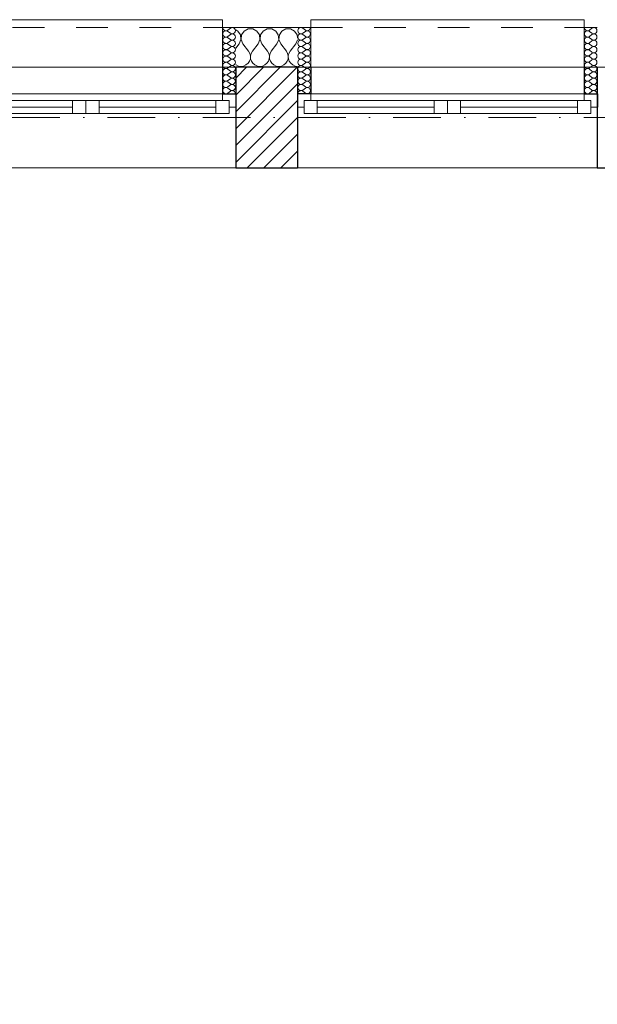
# Model space of a CAD drawing. Header units: millimetres. Extents: x 172139 to 266886, y 98118 to 138225.
# Tile 108 of 123: x 231592 to 233776, y 117985 to 121706. Entities that reach past the tile are written whole.
import ezdxf

# ---------------------------------------------------------------- set-up
doc = ezdxf.new("R2010")
doc.units = ezdxf.units.MM
doc.header["$MEASUREMENT"] = 0
doc.linetypes.add('Kropki i Kreski', pattern=[360, 180, -90, 0, -90])
doc.linetypes.add('Przerywana', pattern=[240, 120, -120])
for name, color, linetype in [('Konstrukcja - Siatki mod', 7, 'Continuous'), ('KR_INW', 7, 'Continuous'), ('NAPIS_SODON', 7, 'Continuous'), ('Okna ArchiCADa', 7, 'Continuous')]:
    doc.layers.add(name, color=color, linetype=linetype)
doc.layers.add('Konstrukcja - Siatki mod_Nr_pióra__48', color=7, linetype='Continuous', lineweight=15, true_color=0xa80f02)
doc.layers.add('KR_INW_Nr_pióra__102', color=7, linetype='Continuous', lineweight=5, true_color=0xcccccc)
for name, color, linetype, lineweight in [('KR_INW_Nr_pióra__101', 252, 'Continuous', 5), ('KR_INW_Nr_pióra__27', 7, 'Continuous', 25), ('KR_INW_Nr_pióra__47', 7, 'Continuous', 15), ('NAPIS_SODON_Nr_pióra__1', 7, 'Continuous', 13), ('Okna ArchiCADa_Nr_pióra__1', 7, 'Continuous', 13), ('Okna ArchiCADa_Nr_pióra__27', 7, 'Continuous', 25)]:
    doc.layers.add(name, color=color, linetype=linetype, lineweight=lineweight)

# ---------------------------------------------------------------- blocks, each defined once
blk = doc.blocks.new('Strop_1', base_point=(179225, 121523.3))
at = {"layer": 'NAPIS_SODON_Nr_pióra__1', "linetype": 'Continuous', "flags": 128}
blk.add_lwpolyline([(179225, 121523.3), (179225.9, 107003.8), (250898.3, 107008.3), (250897.4, 121527.8)], close=True, dxfattribs=at)
blk = doc.blocks.new('*X240')
at = {"layer": 'KR_INW_Nr_pióra__102', "linetype": 'Continuous'}
for p, q in [((232416.9, 121662.7), (232408.5, 121667.2)), ((232426.5, 121648.2), (232416.9, 121662.7)), ((232428.2, 121630.9), (232426.5, 121648.2)), ((232430.6, 121648.2), (232429, 121630.9)), ((232440.3, 121662.7), (232430.6, 121648.2)), ((232455.6, 121670.9), (232440.3, 121662.7)), ((232473, 121670.9), (232455.6, 121670.9)), ((232488.3, 121662.7), (232473, 121670.9)), ((232497.9, 121648.2), (232488.3, 121662.7)), ((232499.6, 121630.9), (232497.9, 121648.2)), ((232502.1, 121648.2), (232500.4, 121630.9)), ((232511.7, 121662.7), (232502.1, 121648.2)), ((232527, 121670.9), (232511.7, 121662.7)), ((232544.4, 121670.9), (232527, 121670.9)), ((232559.7, 121662.7), (232544.4, 121670.9)), ((232569.4, 121648.2), (232559.7, 121662.7)), ((232571, 121630.9), (232569.4, 121648.2)), ((232573.5, 121648.2), (232571.8, 121630.9)), ((232583.1, 121662.7), (232573.5, 121648.2)), ((232598.4, 121670.9), (232583.1, 121662.7)), ((232615.8, 121670.9), (232598.4, 121670.9)), ((232631.2, 121662.7), (232615.8, 121670.9)), ((232640.8, 121648.2), (232631.2, 121662.7)), ((232642, 121635.5), (232640.8, 121648.2)), ((232421.4, 121614.9), (232408.5, 121597.6)), ((232421.4, 121614.9), (232428.2, 121630.9)), ((232429, 121630.9), (232435.7, 121614.9)), ((232435.7, 121614.9), (232457.1, 121586.3)), ((232492.9, 121614.9), (232471.4, 121586.3)), ((232492.9, 121614.9), (232499.6, 121630.9)), ((232500.4, 121630.9), (232507.1, 121614.9)), ((232507.1, 121614.9), (232528.6, 121586.3)), ((232564.3, 121614.9), (232542.9, 121586.3)), ((232564.3, 121614.9), (232571, 121630.9)), ((232571.8, 121630.9), (232578.6, 121614.9)), ((232578.6, 121614.9), (232600, 121586.3)), ((232635.7, 121614.9), (232614.3, 121586.3)), ((232635.7, 121614.9), (232642, 121629.9)), ((232461.9, 121577.7), (232457.1, 121586.3)), ((232464.1, 121568.1), (232461.9, 121577.7)), ((232466.7, 121577.7), (232464.4, 121568.1)), ((232471.4, 121586.3), (232466.7, 121577.7)), ((232533.3, 121577.7), (232528.6, 121586.3)), ((232535.6, 121568.1), (232533.3, 121577.7)), ((232538.1, 121577.7), (232535.9, 121568.1)), ((232542.9, 121586.3), (232538.1, 121577.7)), ((232604.8, 121577.7), (232600, 121586.3)), ((232607, 121568.1), (232604.8, 121577.7)), ((232609.5, 121577.7), (232607.3, 121568.1)), ((232614.3, 121586.3), (232609.5, 121577.7)), ((232447.3, 121534.5), (232454.9, 121540.8)), ((232454.9, 121540.8), (232460.5, 121548.9)), ((232460.5, 121548.9), (232463.7, 121558.2)), ((232463.7, 121558.2), (232464.1, 121568.1)), ((232464.4, 121568.1), (232464.9, 121558.2)), ((232464.9, 121558.2), (232468.1, 121548.9)), ((232468.1, 121548.9), (232473.6, 121540.8)), ((232473.6, 121540.8), (232481.2, 121534.5)), ((232518.8, 121534.5), (232526.4, 121540.8)), ((232526.4, 121540.8), (232531.9, 121548.9)), ((232531.9, 121548.9), (232535.1, 121558.2)), ((232535.1, 121558.2), (232535.6, 121568.1)), ((232535.9, 121568.1), (232536.3, 121558.2)), ((232536.3, 121558.2), (232539.5, 121548.9)), ((232539.5, 121548.9), (232545.1, 121540.8)), ((232545.1, 121540.8), (232552.7, 121534.5)), ((232590.2, 121534.5), (232597.8, 121540.8)), ((232597.8, 121540.8), (232603.4, 121548.9)), ((232603.4, 121548.9), (232606.5, 121558.2)), ((232606.5, 121558.2), (232607, 121568.1)), ((232607.3, 121568.1), (232607.8, 121558.2)), ((232607.8, 121558.2), (232610.9, 121548.9)), ((232610.9, 121548.9), (232616.5, 121540.8)), ((232616.5, 121540.8), (232624.1, 121534.5)), ((232408.5, 121535.6), (232409.8, 121534.5)), ((232409.8, 121534.5), (232418.8, 121530.5)), ((232418.8, 121530.5), (232428.6, 121529.2)), ((232428.6, 121529.2), (232438.3, 121530.5)), ((232438.3, 121530.5), (232447.3, 121534.5)), ((232481.2, 121534.5), (232490.2, 121530.5)), ((232490.2, 121530.5), (232500, 121529.2)), ((232500, 121529.2), (232509.8, 121530.5)), ((232509.8, 121530.5), (232518.8, 121534.5)), ((232552.7, 121534.5), (232561.7, 121530.5)), ((232561.7, 121530.5), (232571.4, 121529.2)), ((232571.4, 121529.2), (232581.2, 121530.5)), ((232581.2, 121530.5), (232590.2, 121534.5)), ((232624.1, 121534.5), (232633.1, 121530.5)), ((232633.1, 121530.5), (232642, 121529.3))]:
    blk.add_line(p, q, dxfattribs=at)
blk = doc.blocks.new('*X251')
at = {"layer": 'KR_INW_Nr_pióra__102', "linetype": 'Continuous'}
for p, q in [((232388.2, 121673.2), (232378.7, 121666.1)), ((232388.2, 121654.2), (232378.7, 121661.3)), ((232388.2, 121649.4), (232378.7, 121642.3)), ((232388.2, 121630.4), (232378.7, 121637.5)), ((232388.2, 121625.6), (232378.7, 121618.5)), ((232388.2, 121606.5), (232378.7, 121613.7)), ((232388.2, 121601.8), (232378.7, 121594.6)), ((232388.2, 121582.7), (232378.7, 121589.9)), ((232388.2, 121578), (232378.7, 121570.8)), ((232388.2, 121558.9), (232378.7, 121566.1)), ((232388.2, 121554.2), (232378.7, 121547)), ((232388.2, 121535.1), (232378.7, 121542.3)), ((232388.2, 121530.4), (232378.7, 121523.2)), ((232388.2, 121511.3), (232378.7, 121518.5)), ((232388.2, 121506.5), (232378.7, 121499.4)), ((232388.2, 121487.5), (232378.7, 121494.6)), ((232388.2, 121482.7), (232378.7, 121475.6)), ((232388.2, 121463.7), (232378.7, 121470.8)), ((232388.2, 121458.9), (232378.7, 121451.8)), ((232388.2, 121439.9), (232378.7, 121447)), ((232388.2, 121435.1), (232378.7, 121428))]:
    blk.add_line(p, q, dxfattribs=at)
for centre, start, end in [((232371.5, 121675.6), 180, 306.8699), ((232371.5, 121651.8), 53.1301, 180), ((232371.5, 121651.8), 180, 306.8699), ((232395.4, 121663.7), 233.1301, 126.8699), ((232395.4, 121639.9), 233.1301, 126.8699), ((232371.5, 121628), 53.1301, 180), ((232371.5, 121628), 180, 306.8699), ((232371.5, 121604.2), 53.1301, 180), ((232395.4, 121616.1), 233.1301, 126.8699), ((232371.5, 121604.2), 180, 306.8699), ((232371.5, 121580.4), 53.1301, 180), ((232371.5, 121580.4), 180, 306.8699), ((232395.4, 121592.3), 233.1301, 126.8699), ((232395.4, 121568.5), 233.1301, 126.8699), ((232371.5, 121556.5), 53.1301, 180), ((232371.5, 121556.5), 180, 306.8699), ((232371.5, 121532.7), 53.1301, 180), ((232395.4, 121544.6), 233.1301, 126.8699), ((232371.5, 121532.7), 180, 306.8699), ((232371.5, 121508.9), 53.1301, 180), ((232371.5, 121508.9), 180, 306.8699), ((232395.4, 121520.8), 233.1301, 126.8699), ((232395.4, 121497), 233.1301, 126.8699), ((232371.5, 121485.1), 53.1301, 180), ((232371.5, 121485.1), 180, 306.8699), ((232371.5, 121461.3), 53.1301, 180), ((232395.4, 121473.2), 233.1301, 126.8699), ((232371.5, 121461.3), 180, 306.8699), ((232371.5, 121437.5), 53.1301, 180), ((232371.5, 121437.5), 180, 306.8699), ((232395.4, 121449.4), 233.1301, 126.8699), ((232395.4, 121425.6), 0, 126.8699)]:
    blk.add_arc(centre, 11.9, start, end, dxfattribs=at)
blk = doc.blocks.new('*X252')
at = {"layer": 'KR_INW_Nr_pióra__102', "linetype": 'Continuous'}
for p, q in [((232662.2, 121673.2), (232671.8, 121666.1)), ((232662.2, 121654.2), (232671.8, 121661.3)), ((232662.2, 121649.4), (232671.8, 121642.3)), ((232662.2, 121630.4), (232671.8, 121637.5)), ((232662.2, 121625.6), (232671.8, 121618.5)), ((232662.2, 121606.5), (232671.8, 121613.7)), ((232662.2, 121601.8), (232671.8, 121594.6)), ((232662.2, 121582.7), (232671.8, 121589.9)), ((232662.2, 121578), (232671.8, 121570.8)), ((232662.2, 121558.9), (232671.8, 121566.1)), ((232662.2, 121554.2), (232671.8, 121547)), ((232662.2, 121535.1), (232671.8, 121542.3)), ((232662.2, 121530.4), (232671.8, 121523.2)), ((232662.2, 121511.3), (232671.8, 121518.5)), ((232662.2, 121506.5), (232671.8, 121499.4)), ((232662.2, 121487.5), (232671.8, 121494.6)), ((232662.2, 121482.7), (232671.8, 121475.6)), ((232662.2, 121463.7), (232671.8, 121470.8)), ((232662.2, 121458.9), (232671.8, 121451.8)), ((232662.2, 121439.9), (232671.8, 121447)), ((232662.2, 121435.1), (232671.8, 121428))]:
    blk.add_line(p, q, dxfattribs=at)
for centre, start, end in [((232655.1, 121663.7), 53.1301, 306.8699), ((232655.1, 121639.9), 53.1301, 306.8699), ((232678.9, 121675.6), 233.1301, 0), ((232678.9, 121651.8), 0, 126.8699), ((232678.9, 121651.8), 233.1301, 0), ((232655.1, 121616.1), 53.1301, 306.8699), ((232678.9, 121628), 0, 126.8699), ((232678.9, 121628), 233.1301, 0), ((232678.9, 121604.2), 0, 126.8699), ((232655.1, 121592.3), 53.1301, 306.8699), ((232655.1, 121568.5), 53.1301, 306.8699), ((232678.9, 121604.2), 233.1301, 0), ((232678.9, 121580.4), 0, 126.8699), ((232678.9, 121580.4), 233.1301, 0), ((232655.1, 121544.6), 53.1301, 306.8699), ((232678.9, 121556.5), 0, 126.8699), ((232678.9, 121556.5), 233.1301, 0), ((232678.9, 121532.7), 0, 126.8699), ((232655.1, 121520.8), 53.1301, 306.8699), ((232655.1, 121497), 53.1301, 306.8699), ((232678.9, 121532.7), 233.1301, 0), ((232678.9, 121508.9), 0, 126.8699), ((232678.9, 121508.9), 233.1301, 0), ((232655.1, 121473.2), 53.1301, 306.8699), ((232678.9, 121485.1), 0, 126.8699), ((232678.9, 121485.1), 233.1301, 0), ((232678.9, 121461.3), 0, 126.8699), ((232655.1, 121449.4), 53.1301, 306.8699), ((232655.1, 121425.6), 53.1301, 180), ((232678.9, 121461.3), 233.1301, 0), ((232678.9, 121437.5), 0, 126.8699), ((232678.9, 121437.5), 233.1301, 0)]:
    blk.add_arc(centre, 11.9, start, end, dxfattribs=at)
blk = doc.blocks.new('*X253')
at = {"layer": 'KR_INW_Nr_pióra__102', "linetype": 'Continuous'}
for p, q in [((233755.3, 121673.2), (233745.8, 121666.1)), ((233755.3, 121654.2), (233745.8, 121661.3)), ((233755.3, 121649.4), (233745.8, 121642.3)), ((233755.3, 121630.4), (233745.8, 121637.5)), ((233755.3, 121625.6), (233745.8, 121618.5)), ((233755.3, 121606.5), (233745.8, 121613.7)), ((233755.3, 121601.8), (233745.8, 121594.6)), ((233755.3, 121582.7), (233745.8, 121589.9)), ((233755.3, 121578), (233745.8, 121570.8)), ((233755.3, 121558.9), (233745.8, 121566.1)), ((233755.3, 121554.2), (233745.8, 121547)), ((233755.3, 121535.1), (233745.8, 121542.3)), ((233755.3, 121530.4), (233745.8, 121523.2)), ((233755.3, 121511.3), (233745.8, 121518.5)), ((233755.3, 121506.5), (233745.8, 121499.4)), ((233755.3, 121487.5), (233745.8, 121494.6)), ((233755.3, 121482.7), (233745.8, 121475.6)), ((233755.3, 121463.7), (233745.8, 121470.8)), ((233755.3, 121458.9), (233745.8, 121451.8)), ((233755.3, 121439.9), (233745.8, 121447)), ((233755.3, 121435.1), (233745.8, 121428))]:
    blk.add_line(p, q, dxfattribs=at)
for centre, start, end in [((233738.6, 121675.6), 180, 306.8699), ((233738.6, 121651.8), 53.1301, 180), ((233738.6, 121651.8), 180, 306.8699), ((233762.4, 121663.7), 233.1301, 126.8699), ((233762.4, 121639.9), 233.1301, 126.8699), ((233738.6, 121628), 53.1301, 180), ((233738.6, 121628), 180, 306.8699), ((233738.6, 121604.2), 53.1301, 180), ((233762.4, 121616.1), 233.1301, 126.8699), ((233738.6, 121604.2), 180, 306.8699), ((233738.6, 121580.4), 53.1301, 180), ((233738.6, 121580.4), 180, 306.8699), ((233762.4, 121592.3), 233.1301, 126.8699), ((233762.4, 121568.5), 233.1301, 126.8699), ((233738.6, 121556.5), 53.1301, 180), ((233738.6, 121556.5), 180, 306.8699), ((233738.6, 121532.7), 53.1301, 180), ((233762.4, 121544.6), 233.1301, 126.8699), ((233738.6, 121532.7), 180, 306.8699), ((233738.6, 121508.9), 53.1301, 180), ((233738.6, 121508.9), 180, 306.8699), ((233762.4, 121520.8), 233.1301, 126.8699), ((233762.4, 121497), 233.1301, 126.8699), ((233738.6, 121485.1), 53.1301, 180), ((233738.6, 121485.1), 180, 306.8699), ((233738.6, 121461.3), 53.1301, 180), ((233762.4, 121473.2), 233.1301, 126.8699), ((233738.6, 121461.3), 180, 306.8699), ((233738.6, 121437.5), 53.1301, 180), ((233738.6, 121437.5), 180, 306.8699), ((233762.4, 121449.4), 233.1301, 126.8699), ((233762.4, 121425.6), 0, 126.8699)]:
    blk.add_arc(centre, 11.9, start, end, dxfattribs=at)
blk = doc.blocks.new('Okno dwuskrzydłowe 19_5')
at = {"layer": 'Okna ArchiCADa_Nr_pióra__1', "linetype": 'Continuous'}
for p, q in [((-566.8, 230), (566.8, 230)), ((-566.8, 0), (-541.8, 0)), ((-541.8, 25), (-491.8, 25)), ((-541.8, -25), (-541.8, 25)), ((-541.8, 0), (-541.8, -25)), ((-491.8, 25), (-50, 25)), ((-491.8, 25), (-491.8, -25)), ((-491.8, 25), (-50, 25)), ((-491.8, 0), (-50, 0)), ((-50, -25), (-50, 25)), ((-50, 25), (0, 25)), ((0, 25), (0, -25)), ((0, 25), (50, 25)), ((0, -25), (0, 25)), ((50, 25), (491.8, 25)), ((50, 25), (50, -25)), ((50, 25), (491.8, 25)), ((50, 0), (491.8, 0)), ((491.8, -25), (491.8, 25)), ((491.8, 25), (541.8, 25)), ((541.8, 25), (541.8, -25)), ((541.8, -25), (541.8, 0)), ((541.8, 0), (566.8, 0)), ((-541.8, -25), (-516.8, -25)), ((-491.8, -25), (-541.8, -25)), ((-516.8, -25), (-516.8, -50)), ((-50, -25), (-491.8, -25)), ((0, -25), (-50, -25)), ((50, -25), (0, -25)), ((491.8, -25), (50, -25)), ((541.8, -25), (491.8, -25)), ((516.8, -50), (516.8, -25)), ((516.8, -25), (541.8, -25)), ((-516.8, -50), (-566.8, -50)), ((0, -50), (-516.8, -50)), ((516.8, -50), (0, -50)), ((566.8, -50), (516.8, -50)), ((-516.8, -300), (-516.8, -330)), ((-516.8, -330), (516.8, -330)), ((516.8, -330), (516.8, -300))]:
    blk.add_line(p, q, dxfattribs=at)
at = {"layer": 'Okna ArchiCADa_Nr_pióra__1', "linetype": 'Przerywana'}
blk.add_line((-516.8, -300), (516.8, -300), dxfattribs=at)
at = {"layer": 'Okna ArchiCADa_Nr_pióra__27', "linetype": 'Continuous'}
for p, q in [((-566.8, -50), (-566.8, 0)), ((566.8, -50), (566.8, 0)), ((-516.8, -50), (-566.8, -50)), ((516.8, -50), (566.8, -50))]:
    blk.add_line(p, q, dxfattribs=at)
blk = doc.blocks.new('Ściana_22', base_point=(231153.4, 121675.6))
at = {"layer": 'KR_INW_Nr_pióra__101', "linetype": 'Continuous'}
h = blk.add_hatch(dxfattribs=at)
h.set_pattern_fill('Cegła_licówka', color=256, style=0, pattern_type=2)
h.set_pattern_definition([(45, (0, 0), (-31.819804, 31.819804), [])])
h.paths.add_polyline_path([(232408.5, 121425.6), (232408.5, 121375.6), (232408.5, 121145.6), (232642, 121145.6), (232642, 121375.6), (232642, 121425.6), (232642, 121525.6), (232408.5, 121525.6)])
at = {"layer": 'KR_INW_Nr_pióra__27', "linetype": 'Continuous'}
for p, q in [((232358.5, 121525.6), (232358.5, 121425.6)), ((232642, 121525.6), (232408.5, 121525.6)), ((232408.5, 121525.6), (232408.5, 121425.6)), ((232642, 121525.6), (232642, 121425.6)), ((232692, 121525.6), (232692, 121425.6)), ((233725.5, 121525.6), (233725.5, 121425.6)), ((233775.5, 121525.6), (233775.5, 121425.6)), ((232358.5, 121425.6), (232408.5, 121425.6)), ((232408.5, 121425.6), (232408.5, 121375.6)), ((232692, 121425.6), (232642, 121425.6)), ((232642, 121425.6), (232642, 121375.6)), ((233725.5, 121425.6), (233775.5, 121425.6)), ((233775.5, 121425.6), (233775.5, 121375.6)), ((232408.5, 121375.6), (232408.5, 121145.6)), ((232642, 121375.6), (232642, 121145.6)), ((233775.5, 121375.6), (233775.5, 121145.6))]:
    blk.add_line(p, q, dxfattribs=at)
at = {"layer": 'KR_INW_Nr_pióra__27', "linetype": 'Continuous', "flags": 128}
for points in [[(232408.5, 121145.6), (232642, 121145.6)], [(233775.5, 121145.6), (235086.2, 121145.6)]]:
    blk.add_lwpolyline(points, dxfattribs=at)
at = {"layer": 'KR_INW_Nr_pióra__47', "linetype": 'Continuous'}
for p, q in [((232408.5, 121675.6), (232358.5, 121675.6)), ((232358.5, 121425.6), (232358.5, 121675.6)), ((232358.5, 121675.6), (232358.5, 121525.6)), ((232642, 121675.6), (232692, 121675.6)), ((232692, 121425.6), (232692, 121675.6)), ((232692, 121675.6), (232692, 121525.6)), ((233775.5, 121675.6), (233725.5, 121675.6)), ((233725.5, 121425.6), (233725.5, 121675.6)), ((233725.5, 121675.6), (233725.5, 121525.6)), ((232408.5, 121425.6), (232358.5, 121425.6)), ((232642, 121425.6), (232692, 121425.6)), ((233775.5, 121425.6), (233725.5, 121425.6))]:
    blk.add_line(p, q, dxfattribs=at)
at = {"layer": 'KR_INW_Nr_pióra__47', "linetype": 'Continuous', "flags": 128}
blk.add_lwpolyline([(232642, 121675.6), (232408.5, 121675.6)], dxfattribs=at)
at = {"layer": 'KR_INW'}
for name in ['*X251', '*X240', '*X252', '*X253']:
    blk.add_blockref(name, (0, 0), dxfattribs=at)
at = {"layer": 'Okna ArchiCADa', "color": 21, "linetype": 'Continuous', "lineweight": 13, "true_color": 0xff9955, "xscale": -1, "zscale": 1000, "rotation": 180}
for p in [(231841.7, 121375.6), (233208.8, 121375.6)]:
    blk.add_blockref('Okno dwuskrzydłowe 19_5', p, dxfattribs=at)
blk = doc.blocks.new('Standardowy znacznik siatki_10')
at = {"layer": 'Konstrukcja - Siatki mod_Nr_pióra__48', "linetype": 'Kropki i Kreski'}
blk.add_line((1000, 0), (72912, 0), dxfattribs=at)

msp = doc.modelspace()

# ---------------------------------------------------------------- block references
at = {"layer": 'Konstrukcja - Siatki mod', "color": 8, "linetype": 'Continuous', "lineweight": 13, "zscale": 1000}
msp.add_blockref('Standardowy znacznik siatki_10', (177989.3, 121335.6), dxfattribs=at)
at = {"layer": 'KR_INW'}
msp.add_blockref('Ściana_22', (231153.4, 121675.6), dxfattribs=at)
at = {"layer": 'NAPIS_SODON', "linetype": 'Continuous'}
msp.add_blockref('Strop_1', (179225, 121523.3), dxfattribs=at)

doc.saveas('drawing.dxf')
